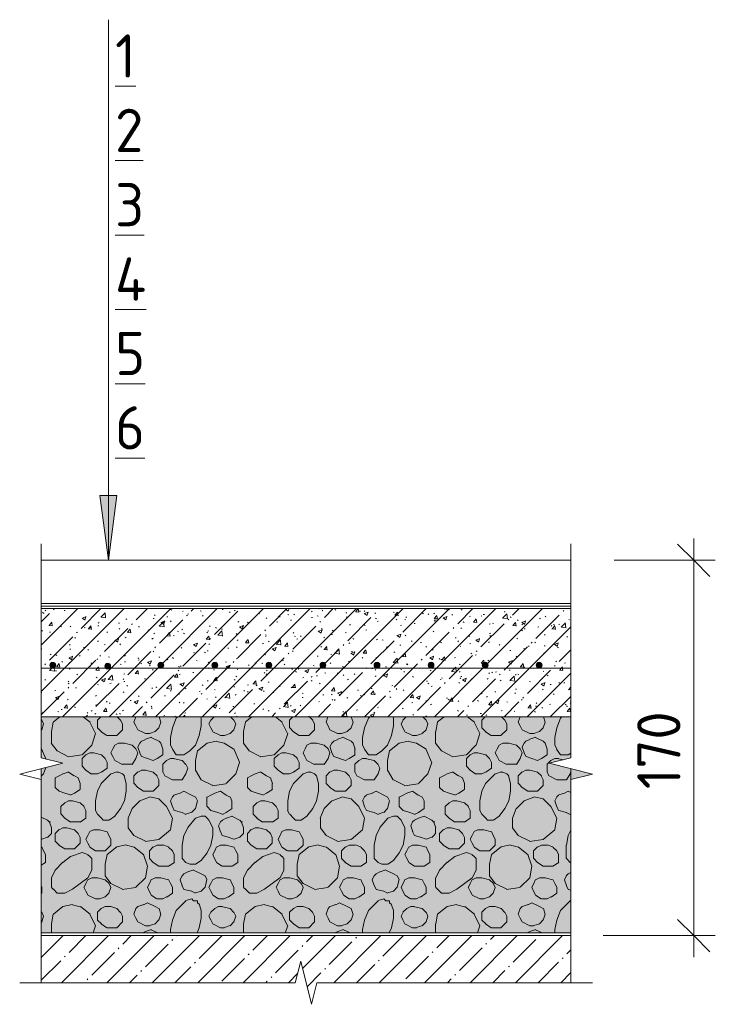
# Model space of a CAD drawing. Header units: millimetres. Extents: x 786 to 42540, y -7760 to 3796.
# Tile 1 of 256: x 786 to 1108, y 3242 to 3698. Entities that reach past the tile are written whole.
import ezdxf

# ---------------------------------------------------------------- set-up
doc = ezdxf.new("R2010")
doc.units = ezdxf.units.MM
for name, color, linetype, lineweight in [('A-ANNO-DIMS', 7, 'Continuous', 5), ('A-ANNO-DIMS-10', 7, 'Continuous', 5), ('A-ANNO-NOTE', 7, 'Continuous', 5), ('A-DETL', 7, 'Continuous', 25), ('A-DETL-GENF', 7, 'Continuous', 13), ('G-ANNO-TEXT', 7, 'Continuous', 5)]:
    doc.layers.add(name, color=color, linetype=linetype, lineweight=lineweight)
doc.styles.add('GOST Common', font='GOST_Common.ttf', dxfattribs={"height": 20})
doc.styles.add('GOST Common_1', font='GOST_Common.ttf', dxfattribs={"height": 20})
doc.dimstyles.new('2_мм', dxfattribs={"dimscale": 304.8, "dimtxt": 20.1143, "dimasz": 0.049213, "dimexe": 0.032808, "dimexo": 0.049213, "dimgap": 0, "dimtad": 1, "dimdec": 0, "dimdsep": 46, "dimtxsty": 'GOST Common', "dimblk1": 'OBLIQUE', "dimblk2": 'OBLIQUE', "dimsah": 1, "dimcen": 0.09, "dimdle": 0.032808, "dimadec": 5, "dimazin": 2, "dimtfac": 1, "dimtdec": 4, "dimtix": 1, "dimtmove": 0, "dimatfit": 3, "dimfxl": 1, "dimtvp": 1, "dimtolj": 1, "dimtzin": 0, "dimarcsym": 2})

# ---------------------------------------------------------------- blocks, each defined once
blk = doc.blocks.new('Линия разрыва - М 1_5-5800111-Пол_Тип 12')
at = {"layer": 'A-DETL-GENF', "lineweight": 5}
for p, q in [((796.43, 3447.89), (796.43, 3455.39)), ((796.43, 3356.39), (796.43, 3447.89)), ((806.43, 3353.89), (796.43, 3356.39)), ((786.43, 3348.89), (806.43, 3353.89)), ((796.43, 3346.39), (786.43, 3348.89)), ((796.43, 3254.89), (796.43, 3346.39)), ((796.43, 3254.89), (796.43, 3252.39))]:
    blk.add_line(p, q, dxfattribs=at)
blk = doc.blocks.new('Линия разрыва - М 1_5-5800215-Пол_Тип 12')
at = {"layer": 'A-DETL-GENF', "lineweight": 5}
for p, q in [((1041.43, 3447.89), (1041.43, 3455.39)), ((1041.43, 3447.89), (1041.43, 3356.39)), ((1041.43, 3356.39), (1031.43, 3353.89)), ((1031.43, 3353.89), (1051.43, 3348.89)), ((1051.43, 3348.89), (1041.43, 3346.39)), ((1041.43, 3346.39), (1041.43, 3254.89)), ((1041.43, 3254.89), (1041.43, 3252.39))]:
    blk.add_line(p, q, dxfattribs=at)
blk = doc.blocks.new('Линия разрыва - М 1_5-5791446-Пол_Тип 12')
at = {"layer": 'A-DETL-GENF', "lineweight": 5}
for p, q in [((916.43, 3262.39), (913.93, 3252.39)), ((921.43, 3242.39), (916.43, 3262.39)), ((793.93, 3252.39), (786.43, 3252.39)), ((913.93, 3252.39), (793.93, 3252.39)), ((923.93, 3252.39), (921.43, 3242.39)), ((1043.93, 3252.39), (923.93, 3252.39)), ((1043.93, 3252.39), (1051.43, 3252.39))]:
    blk.add_line(p, q, dxfattribs=at)
blk = doc.blocks.new('DIMBLOCK1-Пол_Тип 12')
at = {"layer": 'A-ANNO-DIMS-10', "transparency": 16777216}
for p, q in [((1098.25, 3457.79), (1098.25, 3264.19)), ((1061.43, 3447.79), (1108.25, 3447.79)), ((1098.25, 3447.79), (1061.43, 3447.79)), ((1056.43, 3274.19), (1108.25, 3274.19)), ((1098.25, 3274.19), (1056.43, 3274.19))]:
    blk.add_line(p, q, dxfattribs=at)
at = {"layer": 'A-ANNO-DIMS-10', "lineweight": 25, "transparency": 16777216}
for p, q in [((1098.25, 3447.79), (1090.75, 3455.29)), ((1098.25, 3447.79), (1105.75, 3440.29)), ((1098.25, 3274.19), (1090.75, 3281.69)), ((1098.25, 3274.19), (1105.75, 3266.69))]:
    blk.add_line(p, q, dxfattribs=at)
at = {"layer": 'A-ANNO-DIMS-10', "color": 0, "transparency": 16777216, "insert": (1072.12, 3341.9), "char_height": 20, "width": 45.8197, "attachment_point": 1, "rotation": 90, "line_spacing_factor": 1.022761, "style": 'GOST Common'}
blk.add_mtext('\u200e170', dxfattribs=at)
blk = doc.blocks.new('_Oblique')
at = {"color": 0, "linetype": 'ByBlock', "lineweight": -2}
blk.add_line((-0.5, -0.5), (0.5, 0.5), dxfattribs=at)
blk = doc.blocks.new('Стрелка 15гр_черная - Стрелка 15гр_ черная-5811054-Пол_Тип 12')
at = {"layer": 'A-ANNO-NOTE'}
blk.add_hatch(color=256, dxfattribs=at).paths.add_polyline_path([(823.54, 3477.79), (831.44, 3477.79), (827.49, 3447.79)])
for p, q in [((827.49, 3447.79), (827.49, 3627.79)), ((827.49, 3447.79), (823.54, 3477.79)), ((823.54, 3477.79), (831.44, 3477.79)), ((823.54, 3477.79), (827.49, 3447.79)), ((831.44, 3477.79), (823.54, 3477.79)), ((827.49, 3447.79), (831.44, 3477.79)), ((827.49, 3447.79), (831.44, 3477.79))]:
    blk.add_line(p, q, dxfattribs=at)

msp = doc.modelspace()

# ---------------------------------------------------------------- hatches: boundary and pattern name
at = {"layer": 'A-DETL-GENF', "lineweight": 5}
h = msp.add_hatch(dxfattribs=at)
h.set_pattern_fill('FP_2', color=256, style=0, pattern_type=2)
h.set_pattern_definition([(45, (0, 0), (-10.74944, 10.74944), [15.202, -2.534, 0.507, -2.534]), (45, (0, 10.743), (-10.74944, 10.74944), []), (50, (0, 0), (18.17249, -1.59005), [1.9, -20.903]), (355, (0, 0), (-3.51537, 19.05791), [1.52, -16.722]), (100.451, (1.514, -0.132), (14.65764, 17.4676), [1.615, -17.764]), (46.184, (0, 5.067), (27.04027, -4.19391), [2.85, -31.354]), (96.636, (2.253, 4.718), (23.6805, 24.6809), [2.422, -26.647]), (351.184, (0, 5.067), (23.68146, 24.68113), [2.28, -25.083]), (21, (2.534, 3.8), (15.123144, -10.20089), [1.9, -20.903]), (326, (2.534, 3.8), (6.16484, 18.37271), [1.52, -16.722]), (71.451, (3.794, 2.95), (21.28832, 8.17134), [1.615, -17.764]), (37.5, (0, 0), (0.308063, 8.434498), [0.478, -16.042, 0.478, -16.498, -16.785]), (37.5, (0, 0), (0.308063, 8.434498), [-33.495, 0.478, -16.308]), (7.5, (0, 0), (6.665607, 9.993532), [0.478, -9.201, 0.478, -15.662, -6.397]), (7.5, (0, 0), (6.665607, 9.993532), [-25.818, 0.478, -5.92]), (327.5, (-5.65, 0), (13.525065, -0.571517), [0.478, -5.856, 0.478, -19.285, -26.223]), (327.5, (-5.65, 0), (13.525065, -0.571517), [-26.097, 0.478, -25.746]), (317.5, (-8.184, 0), (14.7753, 2.536293), [0.478, -7.757, 0.478, -12.647, -18.622]), (317.5, (-8.184, 0), (14.7753, 2.536293), [-21.359, 0.478, -18.145])])
h.paths.add_polyline_path([(796.43, 3375.39), (1041.43, 3375.39), (1041.43, 3425.39), (796.43, 3425.39), (796.43, 3398.07)])
h.paths.add_polyline_path([(827.15, 3397.44), (826.48, 3397.62), (825.99, 3398.12), (825.81, 3398.79), (825.99, 3399.47), (826.48, 3399.96), (827.15, 3400.14), (827.83, 3399.96), (828.42, 3399.24), (828.5, 3398.79), (828.32, 3398.12), (827.83, 3397.62)])
h.paths.add_polyline_path([(951.74, 3397.89), (951.07, 3398.07), (950.58, 3398.57), (950.39, 3399.24), (950.58, 3399.92), (951.07, 3400.41), (951.74, 3400.59), (952.42, 3400.41), (952.91, 3399.92), (953.09, 3399.24), (952.91, 3398.57), (952.42, 3398.07)])
h.paths.add_polyline_path([(851.74, 3397.89), (851.07, 3398.07), (850.58, 3398.57), (850.39, 3399.24), (850.58, 3399.92), (851.07, 3400.41), (851.74, 3400.59), (852.42, 3400.41), (852.91, 3399.92), (853.09, 3399.24), (852.91, 3398.57), (852.42, 3398.07)])
h.paths.add_polyline_path([(1026.74, 3397.89), (1026.07, 3398.07), (1025.58, 3398.57), (1025.39, 3399.24), (1025.58, 3399.92), (1026.07, 3400.41), (1026.74, 3400.59), (1027.42, 3400.41), (1027.91, 3399.92), (1028.09, 3399.24), (1027.91, 3398.57), (1027.42, 3398.07)])
h.paths.add_polyline_path([(876.74, 3397.89), (876.07, 3398.07), (875.58, 3398.57), (875.39, 3399.24), (875.58, 3399.92), (876.07, 3400.41), (876.74, 3400.59), (877.42, 3400.41), (877.91, 3399.92), (878.09, 3399.24), (877.91, 3398.57), (877.42, 3398.07)])
h.paths.add_polyline_path([(901.74, 3397.89), (901.07, 3398.07), (900.58, 3398.57), (900.39, 3399.24), (900.58, 3399.92), (901.07, 3400.41), (901.74, 3400.59), (902.42, 3400.41), (902.91, 3399.92), (903.09, 3399.24), (902.91, 3398.57), (902.42, 3398.07)])
h.paths.add_polyline_path([(801.74, 3397.89), (801.07, 3398.07), (800.58, 3398.57), (800.39, 3399.24), (800.58, 3399.92), (801.07, 3400.41), (801.74, 3400.59), (802.42, 3400.41), (802.91, 3399.92), (803.09, 3399.24), (802.91, 3398.57), (802.42, 3398.07)])
h.paths.add_polyline_path([(926.74, 3397.89), (926.07, 3398.07), (925.58, 3398.57), (925.39, 3399.24), (925.58, 3399.92), (926.07, 3400.41), (926.74, 3400.59), (927.42, 3400.41), (927.91, 3399.92), (928.09, 3399.24), (927.91, 3398.57), (927.42, 3398.07)])
h.paths.add_polyline_path([(976.74, 3397.89), (976.07, 3398.07), (975.58, 3398.57), (975.39, 3399.24), (975.58, 3399.92), (976.07, 3400.41), (976.74, 3400.59), (977.42, 3400.41), (977.91, 3399.92), (978.09, 3399.24), (977.91, 3398.57), (977.42, 3398.07)])
h.paths.add_polyline_path([(1001.74, 3397.89), (1001.07, 3398.07), (1000.58, 3398.57), (1000.39, 3399.24), (1000.58, 3399.92), (1001.07, 3400.41), (1001.74, 3400.59), (1002.42, 3400.41), (1002.91, 3399.92), (1003.09, 3399.24), (1002.91, 3398.57), (1002.42, 3398.07)])
at = {"layer": 'A-DETL-GENF'}
for points in [[(801.74, 3397.89), (802.42, 3398.07), (802.91, 3398.57), (803.09, 3399.24), (802.91, 3399.92), (802.42, 3400.41), (801.74, 3400.59), (801.07, 3400.41), (800.58, 3399.92), (800.39, 3399.24), (800.58, 3398.57), (801.07, 3398.07)], [(827.15, 3397.44), (827.83, 3397.62), (828.32, 3398.12), (828.5, 3398.79), (828.32, 3399.47), (827.83, 3399.96), (827.15, 3400.14), (826.48, 3399.96), (825.99, 3399.47), (825.81, 3398.79), (825.99, 3398.12), (826.48, 3397.62)], [(851.74, 3397.89), (852.42, 3398.07), (852.91, 3398.57), (853.09, 3399.24), (852.91, 3399.92), (852.42, 3400.41), (851.74, 3400.59), (851.07, 3400.41), (850.58, 3399.92), (850.39, 3399.24), (850.58, 3398.57), (851.07, 3398.07)], [(876.74, 3397.89), (877.42, 3398.07), (877.91, 3398.57), (878.09, 3399.24), (877.91, 3399.92), (877.42, 3400.41), (876.74, 3400.59), (876.07, 3400.41), (875.58, 3399.92), (875.39, 3399.24), (875.58, 3398.57), (876.07, 3398.07)], [(901.74, 3397.89), (902.42, 3398.07), (902.91, 3398.57), (903.09, 3399.24), (902.91, 3399.92), (902.42, 3400.41), (901.74, 3400.59), (901.07, 3400.41), (900.58, 3399.92), (900.39, 3399.24), (900.58, 3398.57), (901.07, 3398.07)], [(926.74, 3397.89), (927.42, 3398.07), (927.91, 3398.57), (928.09, 3399.24), (927.91, 3399.92), (927.42, 3400.41), (926.74, 3400.59), (926.07, 3400.41), (925.58, 3399.92), (925.39, 3399.24), (925.58, 3398.57), (926.07, 3398.07)], [(951.74, 3397.89), (952.42, 3398.07), (952.91, 3398.57), (953.09, 3399.24), (952.91, 3399.92), (952.42, 3400.41), (951.74, 3400.59), (951.07, 3400.41), (950.58, 3399.92), (950.39, 3399.24), (950.58, 3398.57), (951.07, 3398.07)], [(976.74, 3397.89), (977.42, 3398.07), (977.91, 3398.57), (978.09, 3399.24), (977.91, 3399.92), (977.42, 3400.41), (976.74, 3400.59), (976.07, 3400.41), (975.58, 3399.92), (975.39, 3399.24), (975.58, 3398.57), (976.07, 3398.07)], [(1001.74, 3397.89), (1002.42, 3398.07), (1002.91, 3398.57), (1003.09, 3399.24), (1002.91, 3399.92), (1002.42, 3400.41), (1001.74, 3400.59), (1001.07, 3400.41), (1000.58, 3399.92), (1000.39, 3399.24), (1000.58, 3398.57), (1001.07, 3398.07)], [(1026.74, 3397.89), (1027.42, 3398.07), (1027.91, 3398.57), (1028.09, 3399.24), (1027.91, 3399.92), (1027.42, 3400.41), (1026.74, 3400.59), (1026.07, 3400.41), (1025.58, 3399.92), (1025.39, 3399.24), (1025.58, 3398.57), (1026.07, 3398.07)], [(1041.43, 3346.39), (1051.43, 3348.89), (1041.43, 3351.39), (1041.43, 3348.89)]]:
    msp.add_hatch(color=256, dxfattribs=at).paths.add_polyline_path(points)
at = {"layer": 'A-DETL-GENF', "lineweight": 5}
h = msp.add_hatch(dxfattribs=at)
h.set_pattern_fill('FP_3', color=256, style=0, pattern_type=2)
h.set_pattern_definition([(0, (0, 0), (8.128, 2.032), [0.335, -5.761, 0.335, -5.761, -32.512]), (0, (0, 0), (8.128, 2.032), [-12.192, 0.335, -11.857, 0.335, -5.761, -14.224]), (0, (0, 0), (8.128, 2.032), [-30.48, 0.335, -3.729, 0.335, -9.825]), (120, (3.048, 1.016), (-5.8237636, 6.0230545), [0.335, -5.761, 0.335, -5.761, -32.512]), (120, (3.048, 1.016), (-5.8237636, 6.0230545), [-12.192, 0.335, -11.857, 0.335, -5.761, -14.224]), (120, (3.048, 1.016), (-5.8237636, 6.0230545), [-30.48, 0.335, -3.729, 0.335, -9.825]), (240, (4.064, 5.08), (-2.3042364, -8.0550545), [0.335, -5.761, 0.335, -5.761, -32.512]), (240, (4.064, 5.08), (-2.3042364, -8.0550545), [-12.192, 0.335, -11.857, 0.335, -5.761, -14.224]), (240, (4.064, 5.08), (-2.3042364, -8.0550545), [-30.48, 0.335, -3.729, 0.335, -9.825])])
h.paths.add_polyline_path([(923.44, 3275.39), (1041.43, 3275.39), (1041.43, 3351.39), (1031.43, 3353.89), (1041.43, 3356.39), (1041.43, 3375.39), (796.43, 3375.39), (796.43, 3356.39), (806.43, 3353.89), (796.43, 3351.39), (796.43, 3275.39)])
h = msp.add_hatch(dxfattribs=at)
h.set_pattern_fill('FP_4', color=256, style=0, pattern_type=2)
h.set_pattern_definition([(8.13, (8.89, 67.564), (533.399795, 88.898633), [6.286, -622.332]), (45, (15.11, 68.45), (0, 88.9003), [6.286, -119.437]), (71.565, (19.558, 72.898), (-0.00024, 88.90016), [5.623, -275.504]), (116.565, (21.336, 78.232), (-88.8997, 88.90033), [5.964, -192.823]), (141.34, (18.669, 83.566), (-355.59911, 266.701), [5.692, -563.545]), (165.964, (14.224, 87.122), (-88.90022, 0.00011), [3.665, -362.879]), (191.31, (10.668, 88.011), (-355.59963, -88.90065), [4.533, -448.77]), (218.66, (6.223, 87.122), (-88.8999, -88.90065), [5.692, -563.545]), (258.69, (1.778, 83.566), (9e-05, -88.900425), [4.533, -448.77]), (270, (0.89, 79.12), (88.9, -88.9), [5.334, -83.566]), (306.87, (0.889, 73.787), (88.90016, -88.89984), [4.445, -440.055]), (333.435, (3.556, 70.23), (88.90025, -0.00037), [5.964, -192.823]), (333.435, (70.23, 56.896), (88.90025, -0.00037), [5.964, -192.823]), (300.964, (67.564, 61.341), (177.80109, -266.69961), [5.184, -513.188]), (270, (67.56, 65.79), (88.9, -88.9), [4.445, -84.455]), (258.69, (68.453, 70.231), (9e-05, -88.900425), [4.533, -448.77]), (218.66, (72.898, 73.787), (-88.8999, -88.90065), [5.692, -563.545]), (191.31, (77.343, 74.676), (-355.59963, -88.90065), [4.533, -448.77]), (8.13, (75.565, 54.229), (533.399795, 88.898633), [6.286, -622.332]), (165.964, (80.9, 73.787), (-88.90022, 0.00011), [3.665, -362.879]), (149.036, (85.344, 71.12), (-177.79958, 88.90099), [5.184, -513.188]), (113.199, (88.011, 64.897), (-88.900978, 177.79904), [6.77, -670.272]), (71.565, (86.233, 59.563), (-0.00024, 88.90016), [5.623, -275.504]), (45, (81.79, 55.12), (0, 88.9003), [6.286, -119.437]), (333.435, (39.116, 31.115), (88.90025, -0.00037), [5.964, -192.823]), (306.87, (36.449, 34.671), (88.90016, -88.89984), [4.445, -440.055]), (270, (36.45, 39.12), (88.9, -88.9), [4.445, -84.455]), (248.199, (38.227, 43.561), (-88.89825, -266.70018), [4.787, -473.954]), (225, (41.78, 47.12), (7e-15, -88.9003), [5.029, -120.695]), (201.801, (46.228, 48.895), (-177.80095, -88.898515), [4.787, -473.954]), (8.13, (44.45, 28.448), (533.399795, 88.898633), [6.286, -622.332]), (168.69, (50.673, 48.006), (-88.900425, -9e-05), [4.533, -448.77]), (135, (54.23, 44.45), (-88.9003, 7e-15), [5.029, -120.695]), (116.565, (56.896, 39.116), (-88.8997, 88.90033), [5.964, -192.823]), (80.538, (56.007, 33.782), (-0.0005, 88.899574), [5.408, -535.35]), (39.806, (50.673, 29.337), (88.899437, 88.90013), [6.943, -687.388]), (333.435, (28.448, 8.89), (88.90025, -0.00037), [5.964, -192.823]), (306.87, (25.781, 12.446), (88.90016, -88.89984), [4.445, -440.055]), (270, (25.78, 17.78), (88.9, -88.9), [5.334, -83.566]), (258.69, (26.67, 22.225), (9e-05, -88.900425), [4.533, -448.77]), (218.66, (31.115, 25.781), (-88.8999, -88.90065), [5.692, -563.545]), (191.31, (35.56, 26.67), (-355.59963, -88.90065), [4.533, -448.77]), (8.13, (33.782, 6.223), (533.399795, 88.898633), [6.286, -622.332]), (165.964, (39.116, 25.78), (-88.90022, 0.00011), [3.665, -362.879]), (141.34, (43.561, 22.225), (-355.59911, 266.701), [5.692, -563.545]), (108.435, (45.34, 16.89), (-88.90064, 177.80025), [5.623, -275.504]), (80.538, (44.45, 11.557), (-0.0005, 88.899574), [5.408, -535.35]), (45, (40.005, 7.11), (0, 88.9003), [6.286, -119.437]), (45, (22.225, 84.455), (0, 88.9003), [2.514, -123.209]), (26.565, (24.003, 86.233), (88.90033, 88.8997), [1.988, -196.799]), (0, (25.78, 87.12), (88.9, 88.9), [2.667, -86.233]), (341.565, (28.448, 87.122), (88.90016, 0.00024), [2.811, -278.315]), (315, (31.115, 86.23), (88.9003, 0), [2.514, -123.209]), (296.565, (32.893, 84.455), (88.8997, -88.90033), [1.988, -196.799]), (270, (33.78, 82.68), (88.9, -88.9), [2.667, -86.233]), (225, (33.78, 80.01), (7e-15, -88.9003), [3.772, -121.952]), (180, (29.34, 77.34), (-88.9, -88.9), [2.667, -86.233]), (146.31, (26.67, 77.343), (-177.79955, 88.89993), [3.205, -317.328]), (135, (24, 79.12), (-88.9003, 7e-15), [2.514, -123.209]), (90, (22.225, 80.9), (-88.9, 88.9), [1.778, -87.122]), (90, (22.225, 82.68), (-88.9, 88.9), [1.778, -87.122]), (0, (29.34, 77.34), (88.9, 88.9), [1.778, -87.122]), (18.435, (85.344, 29.337), (177.80025, 88.90064), [2.811, -278.315]), (116.565, (80.01, 31.115), (-88.8997, 88.90033), [1.988, -196.799]), (161.565, (82.677, 30.226), (-88.90016, -0.00024), [2.811, -278.315]), (161.565, (85.344, 29.337), (-88.90016, -0.00024), [2.811, -278.315]), (225, (88.9, 31.115), (7e-15, -88.9003), [1.257, -124.466]), (315, (88.01, 38.23), (88.9003, 0), [1.257, -124.466]), (333.435, (84.455, 40.005), (88.90025, -0.00037), [3.976, -194.811]), (18.435, (81.788, 39.116), (177.80025, 88.90064), [2.811, -278.315]), (26.565, (80.01, 38.227), (88.90033, 88.8997), [1.988, -196.799]), (45, (79.12, 37.34), (0, 88.9003), [1.257, -124.466]), (63.435, (78.232, 35.56), (0.00037, 88.90025), [1.988, -196.799]), (108.435, (79.12, 32.893), (-88.90064, 177.80025), [2.811, -278.315]), (116.565, (40.005, 81.788), (-88.8997, 88.90033), [1.988, -196.799]), (71.565, (39.116, 83.566), (-0.00024, 88.90016), [2.811, -278.315]), (45, (40.005, 86.23), (0, 88.9003), [1.257, -124.466]), (18.435, (40.894, 87.122), (177.80025, 88.90064), [2.811, -278.315]), (26.565, (43.56, 88.01), (88.90033, 88.8997), [1.988, -196.799]), (333.435, (45.34, 88.9), (88.90025, -0.00037), [3.976, -194.811]), (333.435, (48.895, 87.122), (88.90025, -0.00037), [1.988, -196.799]), (288.435, (50.673, 86.233), (88.90064, -177.80025), [2.811, -278.315]), (251.565, (51.562, 83.566), (0.00024, -88.90016), [2.811, -278.315]), (225, (50.67, 80.9), (7e-15, -88.9003), [2.514, -123.209]), (180, (46.23, 78.23), (-88.9, -88.9), [1.778, -87.122]), (153.435, (44.45, 78.232), (-88.90025, 0.00037), [3.976, -194.811]), (116.565, (40.894, 80.01), (-88.8997, 88.90033), [1.988, -196.799]), (18.435, (46.228, 78.232), (177.80025, 88.90064), [2.811, -278.315]), (108.435, (41.783, 69.342), (-88.90064, 177.80025), [2.811, -278.315]), (63.435, (40.894, 72.01), (0.00037, 88.90025), [1.988, -196.799]), (45, (41.78, 73.79), (0, 88.9003), [1.257, -124.466]), (26.565, (42.672, 74.676), (88.90033, 88.8997), [1.988, -196.799]), (18.435, (44.45, 75.565), (177.80025, 88.90064), [2.811, -278.315]), (333.435, (47.117, 76.454), (88.90025, -0.00037), [3.976, -194.811]), (315, (50.67, 74.676), (88.9003, 0), [1.257, -124.466]), (288.435, (51.562, 73.787), (88.90064, -177.80025), [2.811, -278.315]), (270, (52.45, 71.12), (88.9, -88.9), [2.667, -86.233]), (213.69, (52.45, 68.453), (-88.90024, -88.89948), [3.205, -317.328]), (161.565, (48.006, 65.786), (-88.90016, -0.00024), [2.811, -278.315]), (161.565, (45.34, 66.675), (-88.90016, -0.00024), [2.811, -278.315]), (116.565, (42.672, 67.564), (-88.8997, 88.90033), [1.988, -196.799]), (26.565, (48.006, 65.786), (88.90033, 88.8997), [1.988, -196.799]), (90, (52.45, 60.45), (-88.9, 88.9), [1.778, -87.122]), (90, (52.45, 62.23), (-88.9, 88.9), [1.778, -87.122]), (45, (52.45, 64.01), (0, 88.9003), [2.514, -123.209]), (26.565, (54.23, 65.786), (88.90033, 88.8997), [1.988, -196.799]), (0, (56.01, 66.675), (88.9, 88.9), [1.778, -87.122]), (345.964, (57.785, 66.675), (88.90022, -0.00011), [3.665, -362.879]), (315, (61.34, 65.786), (88.9003, 0), [2.514, -123.209]), (296.565, (63.12, 64.008), (88.8997, -88.90033), [1.988, -196.799]), (251.565, (64.008, 62.23), (0.00024, -88.90016), [2.811, -278.315]), (236.31, (63.12, 59.563), (-88.89993, -177.79955), [3.205, -317.328]), (180, (58.67, 56.9), (-88.9, -88.9), [1.778, -87.122]), (153.435, (56.896, 56.896), (-88.90025, 0.00037), [3.976, -194.811]), (116.565, (53.34, 58.674), (-88.8997, 88.90033), [1.988, -196.799]), (0, (58.67, 56.9), (88.9, 88.9), [2.667, -86.233]), (108.435, (56.896, 44.45), (-88.90064, 177.80025), [2.811, -278.315]), (63.435, (56.007, 47.117), (0.00037, 88.90025), [1.988, -196.799]), (45, (56.896, 48.895), (0, 88.9003), [1.257, -124.466]), (18.435, (57.785, 49.784), (177.80025, 88.90064), [2.811, -278.315]), (26.565, (60.452, 50.673), (88.90033, 88.8997), [1.988, -196.799]), (333.435, (62.23, 51.562), (88.90025, -0.00037), [3.976, -194.811]), (333.435, (65.786, 49.784), (88.90025, -0.00037), [1.988, -196.799]), (296.565, (67.564, 48.895), (88.8997, -88.90033), [1.988, -196.799]), (255.964, (68.453, 47.117), (-0.00011, -88.90022), [3.665, -362.879]), (225, (67.564, 43.56), (7e-15, -88.9003), [2.514, -123.209]), (153.435, (63.12, 40.894), (-88.90025, 0.00037), [1.988, -196.799]), (165.964, (61.34, 41.783), (-88.90022, 0.00011), [3.665, -362.879]), (116.565, (57.785, 42.672), (-88.8997, 88.90033), [1.988, -196.799]), (18.435, (63.12, 40.894), (177.80025, 88.90064), [2.811, -278.315]), (90, (72.9, 44.45), (-88.9, 88.9), [2.667, -86.233]), (90, (72.9, 47.12), (-88.9, 88.9), [1.778, -87.122]), (26.565, (72.898, 48.895), (88.90033, 88.8997), [1.988, -196.799]), (26.565, (74.676, 49.784), (88.90033, 88.8997), [1.988, -196.799]), (18.435, (76.454, 50.673), (177.80025, 88.90064), [2.811, -278.315]), (326.31, (79.12, 51.562), (177.79955, -88.89993), [3.205, -317.328]), (333.435, (81.788, 49.784), (88.90025, -0.00037), [1.988, -196.799]), (296.565, (83.566, 48.895), (88.8997, -88.90033), [1.988, -196.799]), (270, (84.455, 47.12), (88.9, -88.9), [3.556, -85.344]), (213.69, (84.455, 43.56), (-88.90024, -88.89948), [3.205, -317.328]), (161.565, (80.01, 40.894), (-88.90016, -0.00024), [2.811, -278.315]), (161.565, (77.343, 41.783), (-88.90016, -0.00024), [2.811, -278.315]), (135, (74.676, 42.67), (-88.9003, 7e-15), [2.514, -123.209]), (26.565, (80.01, 40.894), (88.90033, 88.8997), [1.988, -196.799]), (116.565, (74.676, 80.9), (-88.8997, 88.90033), [1.988, -196.799]), (63.435, (73.787, 82.677), (0.00037, 88.90025), [1.988, -196.799]), (45, (74.676, 84.455), (0, 88.9003), [2.514, -123.209]), (26.565, (76.454, 86.233), (88.90033, 88.8997), [1.988, -196.799]), (0, (78.23, 87.12), (88.9, 88.9), [1.778, -87.122]), (345.964, (80.01, 87.122), (88.90022, -0.00011), [3.665, -362.879]), (315, (83.566, 86.23), (88.9003, 0), [2.514, -123.209]), (296.565, (85.344, 84.455), (88.8997, -88.90033), [1.988, -196.799]), (251.565, (86.233, 82.677), (0.00024, -88.90016), [2.811, -278.315]), (225, (85.344, 80.01), (7e-15, -88.9003), [2.514, -123.209]), (180, (80.9, 77.34), (-88.9, -88.9), [1.778, -87.122]), (153.435, (79.12, 77.343), (-88.90025, 0.00037), [3.976, -194.811]), (116.565, (75.565, 79.12), (-88.8997, 88.90033), [1.988, -196.799]), (18.435, (80.9, 77.343), (177.80025, 88.90064), [2.811, -278.315]), (116.565, (29.337, 67.564), (-88.8997, 88.90033), [1.988, -196.799]), (63.435, (28.448, 69.342), (0.00037, 88.90025), [1.988, -196.799]), (63.435, (29.337, 71.12), (0.00037, 88.90025), [1.988, -196.799]), (26.565, (30.226, 72.898), (88.90033, 88.8997), [1.988, -196.799]), (0, (32, 73.79), (88.9, 88.9), [2.667, -86.233]), (345.964, (34.67, 73.787), (88.90022, -0.00011), [3.665, -362.879]), (315, (38.23, 72.9), (88.9003, 0), [2.514, -123.209]), (296.565, (40.005, 71.12), (88.8997, -88.90033), [1.988, -196.799]), (251.565, (40.894, 69.342), (0.00024, -88.90016), [2.811, -278.315]), (236.31, (40.005, 66.675), (-88.89993, -177.79955), [3.205, -317.328]), (180, (35.56, 64.01), (-88.9, -88.9), [1.778, -87.122]), (153.435, (33.782, 64.008), (-88.90025, 0.00037), [3.976, -194.811]), (116.565, (30.226, 65.786), (-88.8997, 88.90033), [1.988, -196.799]), (0, (35.56, 64.01), (88.9, 88.9), [2.667, -86.233]), (90, (39.12, 55.12), (-88.9, 88.9), [1.778, -87.122]), (90, (39.12, 56.9), (-88.9, 88.9), [1.778, -87.122]), (45, (39.116, 58.674), (0, 88.9003), [2.514, -123.209]), (26.565, (40.894, 60.452), (88.90033, 88.8997), [1.988, -196.799]), (0, (42.67, 61.34), (88.9, 88.9), [1.778, -87.122]), (345.964, (44.45, 61.34), (88.90022, -0.00011), [3.665, -362.879]), (315, (48.006, 60.45), (88.9003, 0), [2.514, -123.209]), (296.565, (49.784, 58.674), (88.8997, -88.90033), [1.988, -196.799]), (270, (50.67, 56.9), (88.9, -88.9), [2.667, -86.233]), (225, (50.67, 54.23), (7e-15, -88.9003), [3.772, -121.952]), (180, (46.23, 51.56), (-88.9, -88.9), [2.667, -86.233]), (146.31, (43.56, 51.562), (-177.79955, 88.89993), [3.205, -317.328]), (135, (40.894, 53.34), (-88.9003, 7e-15), [2.514, -123.209]), (0, (46.23, 51.56), (88.9, 88.9), [1.778, -87.122]), (90, (15.11, 63.12), (-88.9, 88.9), [1.778, -87.122]), (90, (15.11, 64.9), (-88.9, 88.9), [1.778, -87.122]), (45, (15.11, 66.675), (0, 88.9003), [2.514, -123.209]), (26.565, (16.89, 68.453), (88.90033, 88.8997), [1.988, -196.799]), (0, (18.67, 69.34), (88.9, 88.9), [1.778, -87.122]), (345.964, (20.447, 69.342), (88.90022, -0.00011), [3.665, -362.879]), (315, (24, 68.45), (88.9003, 0), [2.514, -123.209]), (296.565, (25.78, 66.675), (88.8997, -88.90033), [1.988, -196.799]), (270, (26.67, 64.9), (88.9, -88.9), [2.667, -86.233]), (213.69, (26.67, 62.23), (-88.90024, -88.89948), [3.205, -317.328]), (180, (22.225, 59.56), (-88.9, -88.9), [2.667, -86.233]), (146.31, (19.558, 59.563), (-177.79955, 88.89993), [3.205, -317.328]), (135, (16.89, 61.34), (-88.9003, 7e-15), [2.514, -123.209]), (26.565, (22.225, 59.563), (88.90033, 88.8997), [1.988, -196.799]), (90, (2.67, 53.34), (-88.9, 88.9), [2.667, -86.233]), (90, (2.67, 56.01), (-88.9, 88.9), [1.778, -87.122]), (26.565, (2.667, 57.785), (88.90033, 88.8997), [1.988, -196.799]), (26.565, (4.445, 58.674), (88.90033, 88.8997), [1.988, -196.799]), (18.435, (6.223, 59.563), (177.80025, 88.90064), [2.811, -278.315]), (326.31, (8.89, 60.452), (177.79955, -88.89993), [3.205, -317.328]), (333.435, (11.557, 58.674), (88.90025, -0.00037), [1.988, -196.799]), (288.435, (13.335, 57.785), (88.90064, -177.80025), [2.811, -278.315]), (270, (14.22, 55.12), (88.9, -88.9), [2.667, -86.233]), (213.69, (14.224, 52.45), (-88.90024, -88.89948), [3.205, -317.328]), (161.565, (9.78, 49.784), (-88.90016, -0.00024), [2.811, -278.315]), (161.565, (7.112, 50.673), (-88.90016, -0.00024), [2.811, -278.315]), (135, (4.445, 51.56), (-88.9003, 7e-15), [2.514, -123.209]), (26.565, (9.78, 49.784), (88.90033, 88.8997), [1.988, -196.799]), (90, (5.33, 40.89), (-88.9, 88.9), [1.778, -87.122]), (90, (5.33, 42.67), (-88.9, 88.9), [1.778, -87.122]), (45, (5.334, 44.45), (0, 88.9003), [2.514, -123.209]), (26.565, (7.112, 46.228), (88.90033, 88.8997), [1.988, -196.799]), (0, (8.89, 47.12), (88.9, 88.9), [1.778, -87.122]), (345.964, (10.668, 47.117), (88.90022, -0.00011), [3.665, -362.879]), (315, (14.224, 46.23), (88.9003, 0), [2.514, -123.209]), (296.565, (16.002, 44.45), (88.8997, -88.90033), [1.988, -196.799]), (270, (16.89, 42.67), (88.9, -88.9), [3.556, -85.344]), (213.69, (16.89, 39.116), (-88.90024, -88.89948), [3.205, -317.328]), (180, (12.45, 37.34), (-88.9, -88.9), [2.667, -86.233]), (146.31, (9.78, 37.338), (-177.79955, 88.89993), [3.205, -317.328]), (135, (7.11, 39.116), (-88.9003, 7e-15), [2.514, -123.209]), (0, (12.45, 37.34), (88.9, 88.9), [1.778, -87.122]), (90, (2.67, 28.45), (-88.9, 88.9), [1.778, -87.122]), (90, (2.67, 30.23), (-88.9, 88.9), [1.778, -87.122]), (45, (2.67, 32.004), (0, 88.9003), [2.514, -123.209]), (26.565, (4.445, 33.782), (88.90033, 88.8997), [1.988, -196.799]), (0, (6.22, 34.67), (88.9, 88.9), [1.778, -87.122]), (345.964, (8, 34.67), (88.90022, -0.00011), [3.665, -362.879]), (315, (11.56, 33.78), (88.9003, 0), [2.514, -123.209]), (296.565, (13.335, 32.004), (88.8997, -88.90033), [1.988, -196.799]), (270, (14.22, 30.23), (88.9, -88.9), [2.667, -86.233]), (225, (14.224, 27.56), (7e-15, -88.9003), [3.772, -121.952]), (180, (9.78, 24.89), (-88.9, -88.9), [2.667, -86.233]), (146.31, (7.112, 24.892), (-177.79955, 88.89993), [3.205, -317.328]), (135, (4.445, 26.67), (-88.9003, 7e-15), [2.514, -123.209]), (0, (9.78, 24.89), (88.9, 88.9), [1.778, -87.122]), (116.565, (17.78, 27.56), (-88.8997, 88.90033), [1.988, -196.799]), (63.435, (16.89, 29.337), (0.00037, 88.90025), [1.988, -196.799]), (63.435, (17.78, 31.115), (0.00037, 88.90025), [1.988, -196.799]), (26.565, (18.67, 32.893), (88.90033, 88.8997), [1.988, -196.799]), (0, (20.45, 33.78), (88.9, 88.9), [2.667, -86.233]), (345.964, (23.114, 33.782), (88.90022, -0.00011), [3.665, -362.879]), (296.565, (26.67, 32.893), (88.8997, -88.90033), [1.988, -196.799]), (296.565, (27.56, 31.115), (88.8997, -88.90033), [1.988, -196.799]), (270, (28.45, 29.34), (88.9, -88.9), [2.667, -86.233]), (225, (28.45, 26.67), (7e-15, -88.9003), [3.772, -121.952]), (180, (24, 24), (-88.9, -88.9), [2.667, -86.233]), (146.31, (21.336, 24.003), (-177.79955, 88.89993), [3.205, -317.328]), (116.565, (18.67, 25.78), (-88.8997, 88.90033), [1.988, -196.799]), (0, (24, 24), (88.9, 88.9), [1.778, -87.122]), (116.565, (16.89, 5.334), (-88.8997, 88.90033), [1.988, -196.799]), (63.435, (16.002, 7.112), (0.00037, 88.90025), [1.988, -196.799]), (63.435, (16.89, 8.89), (0.00037, 88.90025), [1.988, -196.799]), (26.565, (17.78, 10.668), (88.90033, 88.8997), [1.988, -196.799]), (0, (19.56, 11.56), (88.9, 88.9), [2.667, -86.233]), (345.964, (22.225, 11.557), (88.90022, -0.00011), [3.665, -362.879]), (315, (25.78, 10.67), (88.9003, 0), [2.514, -123.209]), (296.565, (27.56, 8.89), (88.8997, -88.90033), [1.988, -196.799]), (251.565, (28.448, 7.112), (0.00024, -88.90016), [2.811, -278.315]), (225, (27.56, 4.445), (7e-15, -88.9003), [2.514, -123.209]), (180, (23.11, 1.78), (-88.9, -88.9), [1.778, -87.122]), (153.435, (21.336, 1.778), (-88.90025, 0.00037), [3.976, -194.811]), (116.565, (17.78, 3.556), (-88.8997, 88.90033), [1.988, -196.799]), (18.435, (23.114, 1.778), (177.80025, 88.90064), [2.811, -278.315]), (116.565, (46.228, 5.334), (-88.8997, 88.90033), [1.988, -196.799]), (63.435, (45.34, 7.112), (0.00037, 88.90025), [1.988, -196.799]), (63.435, (46.228, 8.89), (0.00037, 88.90025), [1.988, -196.799]), (26.565, (47.117, 10.668), (88.90033, 88.8997), [1.988, -196.799]), (0, (48.895, 11.56), (88.9, 88.9), [2.667, -86.233]), (345.964, (51.562, 11.557), (88.90022, -0.00011), [3.665, -362.879]), (296.565, (55.118, 10.668), (88.8997, -88.90033), [1.988, -196.799]), (296.565, (56.007, 8.89), (88.8997, -88.90033), [1.988, -196.799]), (270, (56.9, 7.11), (88.9, -88.9), [2.667, -86.233]), (213.69, (56.896, 4.445), (-88.90024, -88.89948), [3.205, -317.328]), (180, (52.45, 1.78), (-88.9, -88.9), [2.667, -86.233]), (146.31, (49.784, 1.778), (-177.79955, 88.89993), [3.205, -317.328]), (116.565, (47.117, 3.556), (-88.8997, 88.90033), [1.988, -196.799]), (26.565, (52.45, 1.778), (88.90033, 88.8997), [1.988, -196.799]), (90, (46.23, 20.45), (-88.9, 88.9), [1.778, -87.122]), (90, (46.23, 22.225), (-88.9, 88.9), [1.778, -87.122]), (45, (46.23, 24), (0, 88.9003), [2.514, -123.209]), (26.565, (48.006, 25.78), (88.90033, 88.8997), [1.988, -196.799]), (0, (49.78, 26.67), (88.9, 88.9), [2.667, -86.233]), (341.565, (52.45, 26.67), (88.90016, 0.00024), [2.811, -278.315]), (315, (55.12, 25.78), (88.9003, 0), [2.514, -123.209]), (296.565, (56.896, 24.003), (88.8997, -88.90033), [1.988, -196.799]), (270, (57.785, 22.225), (88.9, -88.9), [3.556, -85.344]), (213.69, (57.785, 18.67), (-88.90024, -88.89948), [3.205, -317.328]), (180, (53.34, 16.89), (-88.9, -88.9), [2.667, -86.233]), (146.31, (50.673, 16.89), (-177.79955, 88.89993), [3.205, -317.328]), (135, (48.006, 18.67), (-88.9003, 7e-15), [2.514, -123.209]), (0, (53.34, 16.89), (88.9, 88.9), [1.778, -87.122]), (108.435, (61.34, 8), (-88.90064, 177.80025), [2.811, -278.315]), (63.435, (60.452, 10.668), (0.00037, 88.90025), [1.988, -196.799]), (45, (61.34, 12.446), (0, 88.9003), [1.257, -124.466]), (26.565, (62.23, 13.335), (88.90033, 88.8997), [1.988, -196.799]), (18.435, (64.008, 14.224), (177.80025, 88.90064), [2.811, -278.315]), (333.435, (66.675, 15.113), (88.90025, -0.00037), [3.976, -194.811]), (333.435, (70.23, 13.335), (88.90025, -0.00037), [1.988, -196.799]), (296.565, (72.01, 12.446), (88.8997, -88.90033), [1.988, -196.799]), (255.964, (72.898, 10.668), (-0.00011, -88.90022), [3.665, -362.879]), (225, (72.01, 7.11), (7e-15, -88.9003), [2.514, -123.209]), (153.435, (67.564, 4.445), (-88.90025, 0.00037), [1.988, -196.799]), (165.964, (65.786, 5.334), (-88.90022, 0.00011), [3.665, -362.879]), (116.565, (62.23, 6.223), (-88.8997, 88.90033), [1.988, -196.799]), (18.435, (67.564, 4.445), (177.80025, 88.90064), [2.811, -278.315]), (116.565, (74.676, 5.334), (-88.8997, 88.90033), [1.988, -196.799]), (63.435, (73.787, 7.112), (0.00037, 88.90025), [1.988, -196.799]), (63.435, (74.676, 8.89), (0.00037, 88.90025), [1.988, -196.799]), (26.565, (75.565, 10.668), (88.90033, 88.8997), [1.988, -196.799]), (0, (77.34, 11.56), (88.9, 88.9), [2.667, -86.233]), (345.964, (80.01, 11.557), (88.90022, -0.00011), [3.665, -362.879]), (296.565, (83.566, 10.668), (88.8997, -88.90033), [1.988, -196.799]), (296.565, (84.455, 8.89), (88.8997, -88.90033), [1.988, -196.799]), (270, (85.34, 7.11), (88.9, -88.9), [2.667, -86.233]), (213.69, (85.344, 4.445), (-88.90024, -88.89948), [3.205, -317.328]), (180, (80.9, 1.78), (-88.9, -88.9), [2.667, -86.233]), (146.31, (78.232, 1.778), (-177.79955, 88.89993), [3.205, -317.328]), (116.565, (75.565, 3.556), (-88.8997, 88.90033), [1.988, -196.799]), (26.565, (80.9, 1.778), (88.90033, 88.8997), [1.988, -196.799]), (116.565, (76.454, 20.447), (-88.8997, 88.90033), [1.988, -196.799]), (63.435, (75.565, 22.225), (0.00037, 88.90025), [1.988, -196.799]), (63.435, (76.454, 24.003), (0.00037, 88.90025), [1.988, -196.799]), (26.565, (77.343, 25.78), (88.90033, 88.8997), [1.988, -196.799]), (0, (79.12, 26.67), (88.9, 88.9), [2.667, -86.233]), (345.964, (81.788, 26.67), (88.90022, -0.00011), [3.665, -362.879]), (296.565, (85.344, 25.78), (88.8997, -88.90033), [1.988, -196.799]), (296.565, (86.233, 24.003), (88.8997, -88.90033), [1.988, -196.799]), (270, (87.12, 22.225), (88.9, -88.9), [3.556, -85.344]), (213.69, (87.122, 18.67), (-88.90024, -88.89948), [3.205, -317.328]), (180, (82.68, 16.89), (-88.9, -88.9), [2.667, -86.233]), (146.31, (80.01, 16.89), (-177.79955, 88.89993), [3.205, -317.328]), (116.565, (77.343, 18.67), (-88.8997, 88.90033), [1.988, -196.799]), (0, (82.68, 16.89), (88.9, 88.9), [1.778, -87.122]), (0, (0, 37.34), (88.9, 88.9), [0.469, -88.431]), (288.435, (0, 37.338), (88.90064, -177.80025), [2.811, -278.315]), (270, (0.89, 34.67), (88.9, -88.9), [2.667, -86.233]), (225, (0.89, 32.004), (7e-15, -88.9003), [1.257, -124.466]), (180, (32, 60.45), (-88.9, -88.9), [0.889, -88.011]), (198.435, (31.115, 60.452), (-177.80025, -88.90064), [2.811, -278.315]), (225, (28.45, 59.56), (7e-15, -88.9003), [6.286, -119.437]), (243.435, (24.003, 55.118), (-0.00037, -88.90025), [3.976, -194.811]), (258.69, (22.225, 51.562), (9e-05, -88.900425), [4.533, -448.77]), (270, (21.34, 47.12), (88.9, -88.9), [4.445, -84.455]), (296.565, (21.336, 42.672), (88.8997, -88.90033), [1.988, -196.799]), (315, (22.225, 40.894), (88.9003, 0), [2.514, -123.209]), (315, (24, 39.116), (88.9003, 0), [1.257, -124.466]), (0, (24.89, 38.23), (88.9, 88.9), [2.667, -86.233]), (33.69, (27.56, 38.227), (88.90024, 88.89948), [3.205, -317.328]), (53.13, (30.226, 40.005), (177.80048, 266.69968), [4.445, -440.055]), (63.435, (32.893, 43.56), (0.00037, 88.90025), [3.976, -194.811]), (78.69, (34.671, 47.117), (-9e-05, 88.900425), [4.533, -448.77]), (90, (35.56, 51.56), (-88.9, 88.9), [3.556, -85.344]), (104.036, (35.56, 55.118), (-88.89836, 266.70007), [3.665, -362.879]), (135, (34.67, 58.674), (-88.9003, 7e-15), [1.257, -124.466]), (153.435, (33.782, 59.563), (-88.90025, 0.00037), [1.988, -196.799]), (180, (72.01, 40.005), (-88.9, -88.9), [1.778, -87.122]), (198.435, (70.23, 40.005), (-177.80025, -88.90064), [2.811, -278.315]), (231.34, (67.564, 39.116), (-266.701, -355.59911), [5.692, -563.545]), (243.435, (64.008, 34.67), (-0.00037, -88.90025), [3.976, -194.811]), (258.69, (62.23, 31.115), (9e-05, -88.900425), [4.533, -448.77]), (270, (61.34, 26.67), (88.9, -88.9), [4.445, -84.455]), (270, (61.34, 22.225), (88.9, -88.9), [1.778, -87.122]), (315, (61.34, 20.45), (88.9003, 0), [2.514, -123.209]), (333.435, (63.12, 18.67), (88.90025, -0.00037), [1.988, -196.799]), (0, (64.9, 17.78), (88.9, 88.9), [2.667, -86.233]), (33.69, (67.564, 17.78), (88.90024, 88.89948), [3.205, -317.328]), (53.13, (70.231, 19.558), (177.80048, 266.69968), [4.445, -440.055]), (63.435, (72.898, 23.114), (0.00037, 88.90025), [3.976, -194.811]), (78.69, (74.676, 26.67), (-9e-05, 88.900425), [4.533, -448.77]), (90, (75.565, 31.115), (-88.9, 88.9), [3.556, -85.344]), (116.565, (75.565, 34.67), (-88.8997, 88.90033), [3.976, -194.811]), (135, (73.79, 38.23), (-88.9003, 7e-15), [1.257, -124.466]), (135, (72.9, 39.116), (-88.9003, 7e-15), [1.257, -124.466]), (225, (62.23, 88.9), (7e-15, -88.9003), [5.029, -120.695]), (248.199, (58.674, 85.344), (-88.89825, -266.70018), [4.787, -473.954]), (258.69, (56.896, 80.899), (9e-05, -88.900425), [4.533, -448.77]), (270, (56.01, 76.45), (88.9, -88.9), [3.556, -85.344]), (296.565, (56.007, 72.898), (88.8997, -88.90033), [1.988, -196.799]), (303.69, (56.896, 71.12), (88.89948, -88.90024), [3.205, -317.328]), (0, (58.67, 68.45), (88.9, 88.9), [0.889, -88.011]), (0, (59.56, 68.45), (88.9, 88.9), [2.667, -86.233]), (33.69, (62.23, 68.453), (88.90024, 88.89948), [3.205, -317.328]), (45, (64.9, 70.23), (0, 88.9003), [3.772, -121.952]), (68.199, (67.564, 72.898), (88.89825, 266.70018), [4.787, -473.954]), (78.69, (69.342, 77.343), (-9e-05, 88.900425), [4.533, -448.77]), (90, (70.23, 81.79), (-88.9, 88.9), [3.556, -85.344]), (108.435, (70.23, 85.344), (-88.90064, 177.80025), [2.811, -278.315]), (135, (69.34, 88.01), (-88.9003, 7e-15), [1.257, -124.466]), (135, (18.67, 21.336), (-88.9003, 7e-15), [1.257, -124.466]), (161.565, (17.78, 22.225), (-88.90016, -0.00024), [2.811, -278.315]), (198.435, (15.113, 23.114), (-177.80025, -88.90064), [5.623, -275.504]), (216.87, (9.779, 21.336), (-88.89984, -88.90016), [4.445, -440.055]), (225, (6.22, 18.67), (7e-15, -88.9003), [5.029, -120.695]), (243.435, (2.667, 15.113), (-0.00037, -88.90025), [3.976, -194.811]), (270, (0.89, 11.56), (88.9, -88.9), [1.778, -87.122]), (270, (0.89, 9.78), (88.9, -88.9), [2.667, -86.233]), (315, (0.89, 7.11), (88.9003, 0), [1.257, -124.466]), (315, (1.78, 6.22), (88.9003, 0), [2.514, -123.209]), (0, (3.56, 4.445), (88.9, 88.9), [3.556, -85.344]), (26.565, (7.112, 4.445), (88.90033, 88.8997), [3.976, -194.811]), (36.87, (10.668, 6.223), (88.89984, 88.90016), [4.445, -440.055]), (36.87, (14.224, 8.89), (88.89984, 88.90016), [4.445, -440.055]), (63.435, (17.78, 11.557), (0.00037, 88.90025), [3.976, -194.811]), (90, (19.56, 15.11), (-88.9, 88.9), [3.556, -85.344]), (90, (19.56, 18.67), (-88.9, 88.9), [1.778, -87.122]), (135, (19.56, 20.45), (-88.9003, 7e-15), [1.257, -124.466]), (180, (68.45, 0.89), (-88.9, -88.9), [1.778, -87.122]), (90, (68.45, 0), (-88.9, 88.9), [0.889, -88.011]), (198.435, (65.786, 1.778), (-177.80025, -88.90064), [2.811, -278.315]), (135, (66.675, 0.89), (-88.9003, 7e-15), [1.257, -124.466]), (225, (63.12, 0.89), (7e-15, -88.9003), [1.257, -124.466])])
h.paths.add_polyline_path([(923.44, 3275.39), (1041.43, 3275.39), (1041.43, 3351.39), (1031.43, 3353.89), (1041.43, 3356.39), (1041.43, 3375.39), (796.43, 3375.39), (796.43, 3356.39), (806.43, 3353.89), (796.43, 3351.39), (796.43, 3275.39)])
h = msp.add_hatch(dxfattribs=at)
h.set_pattern_fill('FP_1', color=256, style=0, pattern_type=2)
h.set_pattern_definition([(45, (0, 0), (-10.500536, 10.500536), [14.85, -2.475, 0.495, -2.475]), (45, (0, 10.494), (-10.500536, 10.500536), [])])
h.paths.add_polyline_path([(921.43, 3242.39), (923.93, 3252.39), (1041.43, 3252.39), (1041.43, 3274.19), (796.43, 3274.19), (796.43, 3252.39), (913.93, 3252.39), (916.43, 3262.39), (918.93, 3252.39)])

# ---------------------------------------------------------------- linework, layer by layer
at = {"layer": 'A-DETL', "lineweight": 5}
for p, q in [((827.49, 3627.79), (827.49, 3697.79)), ((1041.43, 3447.79), (796.43, 3447.79)), ((1041.43, 3427.79), (796.43, 3427.79)), ((796.43, 3426.59), (1041.43, 3426.59)), ((796.43, 3425.39), (1041.43, 3425.39)), ((1041.43, 3375.39), (796.43, 3375.39)), ((796.43, 3351.39), (796.43, 3346.39)), ((1041.43, 3351.39), (1041.43, 3346.39)), ((796.43, 3275.39), (1041.43, 3275.39)), ((1041.43, 3274.19), (796.43, 3274.19)), ((796.43, 3254.89), (796.43, 3252.39)), ((1041.43, 3252.39), (1041.43, 3254.89))]:
    msp.add_line(p, q, dxfattribs=at)
at = {"layer": 'A-DETL', "lineweight": 13}
msp.add_line((796.43, 3397.89), (1041.43, 3397.89), dxfattribs=at)
at = {"layer": 'A-DETL', "lineweight": 5}
for centre, start, end in [((801.74, 3399.24), 0, 180), ((801.74, 3399.24), 180, 0), ((827.15, 3398.79), 0, 180), ((827.15, 3398.79), 180, 0), ((851.74, 3399.24), 0, 180), ((851.74, 3399.24), 180, 0), ((876.74, 3399.24), 0, 180), ((876.74, 3399.24), 180, 0), ((901.74, 3399.24), 0, 180), ((901.74, 3399.24), 180, 0), ((926.74, 3399.24), 0, 180), ((926.74, 3399.24), 180, 0), ((951.74, 3399.24), 0, 180), ((951.74, 3399.24), 180, 0), ((976.74, 3399.24), 0, 180), ((976.74, 3399.24), 180, 0), ((1001.74, 3399.24), 0, 180), ((1001.74, 3399.24), 180, 0), ((1026.74, 3399.24), 0, 180), ((1026.74, 3399.24), 180, 0)]:
    msp.add_arc(centre, 1.35, start, end, dxfattribs=at)

# ---------------------------------------------------------------- block references
at = {"layer": 'A-ANNO-NOTE'}
msp.add_blockref('Стрелка 15гр_черная - Стрелка 15гр_ черная-5811054-Пол_Тип 12', (0, 0), dxfattribs=at)
at = {"layer": 'A-DETL-GENF'}
for name in ['Линия разрыва - М 1_5-5800111-Пол_Тип 12', 'Линия разрыва - М 1_5-5800215-Пол_Тип 12', 'Линия разрыва - М 1_5-5791446-Пол_Тип 12']:
    msp.add_blockref(name, (0, 0), dxfattribs=at)

# ---------------------------------------------------------------- texts
at = {"layer": 'G-ANNO-TEXT', "char_height": 20, "attachment_point": 1, "style": 'GOST Common_1'}
for s, insert, width in [('\\L\\fGOST Common|b0|i0|c204|p34|;\\L1', (830.57, 3690.99), 12.0253), ('\\L\\fGOST Common|b0|i0|c204|p34|;\\L2', (830.57, 3656.6), 17.6371), ('\\L\\fGOST Common|b0|i0|c204|p34|;\\L3', (830.57, 3622.2), 16.8354), ('\\L\\fGOST Common|b0|i0|c204|p34|;\\L4', (830.57, 3587.81), 20.0422), ('\\L\\fGOST Common|b0|i0|c204|p34|;\\L5', (830.57, 3553.41), 17.6371), ('\\L\\fGOST Common|b0|i0|c204|p34|;\\L6', (830.57, 3519.02), 17.6371)]:
    msp.add_mtext(s, dxfattribs=dict(at, insert=insert, width=width))

# ---------------------------------------------------------------- dimensions: what is measured, and where the dimension line sits
at = {"layer": 'A-ANNO-DIMS'}
dim = msp.add_linear_dim(base=(1098.25, 3274.19), p1=(1046.43, 3447.79), p2=(1041.43, 3274.19), angle=90, text='\u200e170', dimstyle='2_мм', override={"dimpost": '<>', "dimfxl": 173.67199}, dxfattribs=at)
dim.commit()
dim.dimension.update_dxf_attribs({"geometry": 'DIMBLOCK1-Пол_Тип 12', "text_midpoint": (1086.38, 3360.99)})

doc.saveas('drawing.dxf')
